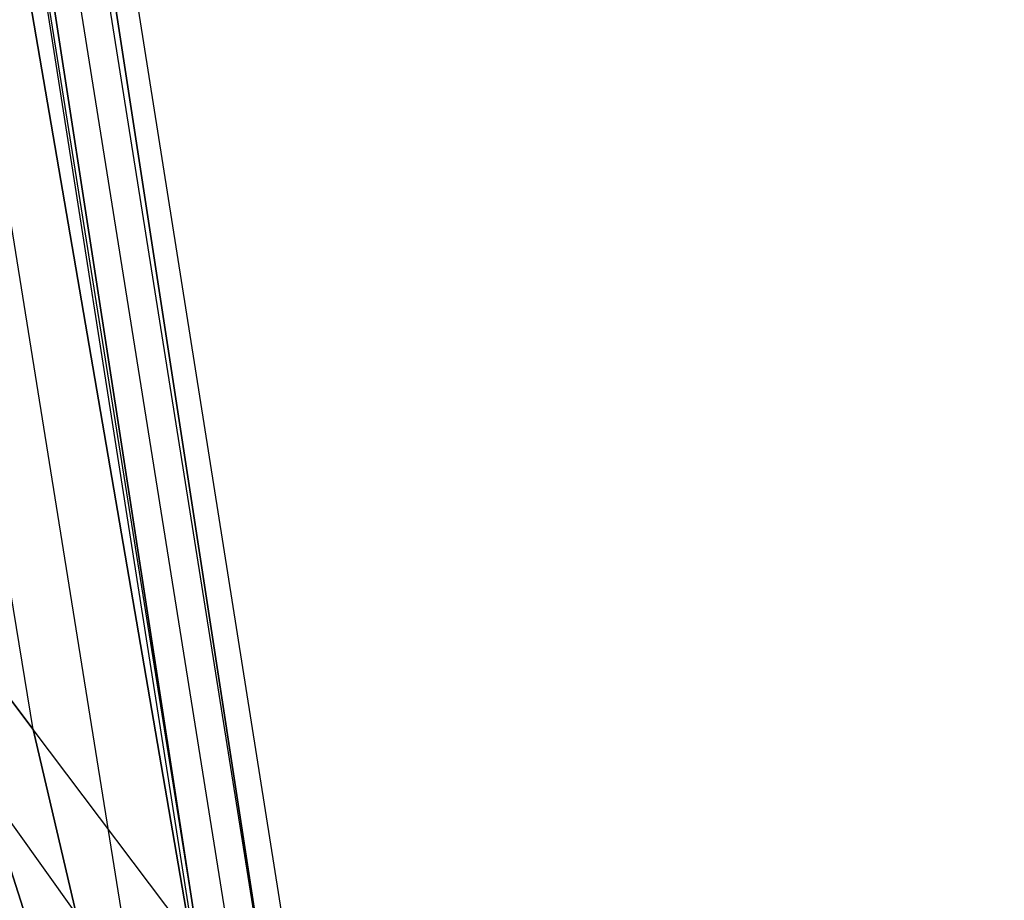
# Model space of a CAD drawing. Header units: inches. Extents: x -178 to 150, y -10 to 226.
# Tile 183 of 256: x -29.881 to -29.149, y 184.368 to 185.022. Entities that reach past the tile are written whole.
import ezdxf

# ---------------------------------------------------------------- set-up
doc = ezdxf.new("R2010")
doc.units = ezdxf.units.IN
doc.header["$MEASUREMENT"] = 0
doc.layers.add('A-FURN', color=7, linetype='Continuous')
doc.layers.add('CET color Grey77', color=7, linetype='Continuous', true_color=0xc2c4c3)

# ---------------------------------------------------------------- blocks, each defined once
blk = doc.blocks.new('*C13')
at = {"layer": 'CET color Grey77', "linetype": 'Continuous'}
mesh = blk.add_polyface(dxfattribs=at)
corners = [(-7.621652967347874, 17.02845565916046, 21.38214552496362), (-7.593854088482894, 16.93387787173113, 21.36507372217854), (-8.169051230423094, 16.56099801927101, 22.65224071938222), (-8.196005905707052, 16.65756223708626, 22.65904128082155), (-8.261026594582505, 17.55749733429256, 28.36993125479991), (-8.391068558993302, 16.76714913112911, 25.87853923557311), (-8.365531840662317, 16.67152943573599, 25.89515813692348), (-8.238478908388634, 17.46380657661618, 28.40020290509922), (-8.289109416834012, 16.58215532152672, 24.19576635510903), (-8.262568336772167, 16.48588678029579, 24.19576635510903), (-6.525271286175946, 17.4549315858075, 21.38214552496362), (-4.678649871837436, 18.08616120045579, 20.10524742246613), (-7.047300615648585, 17.39935377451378, 20.10524742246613), (-5.487799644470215, 18.24430476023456, 28.3699265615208), (-6.893940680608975, 17.24480995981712, 25.87853923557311), (-7.052193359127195, 17.13196241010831, 25.31761494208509), (-7.126497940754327, 17.07029976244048, 24.7566883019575), (-7.196780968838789, 16.99017727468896, 24.19576400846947), (-2.714577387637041, 18.67430181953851, 28.3699265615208), (-7.169809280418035, 17.01531213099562, 23.6835230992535), (-7.14283935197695, 17.04044698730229, 23.17128219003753), (-7.017563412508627, 17.08403464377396, 22.65904128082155), (-7.018656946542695, 17.30675889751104, 20.07790907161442), (-6.853466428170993, 17.20766617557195, 22.23340779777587), (-6.689368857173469, 17.33129888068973, 21.80777666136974), (-2.703247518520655, 17.74923186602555, 23.17128219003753), (-2.692902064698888, 17.77436906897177, 22.65904128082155), (-2.723938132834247, 17.69895980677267, 24.19576400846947), (-2.713592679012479, 17.72409700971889, 23.6835230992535), (-2.746594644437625, 17.82228862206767, 25.31761494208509), (-2.735266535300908, 17.76062480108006, 24.7566883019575), (-2.629085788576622, 17.89800177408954, 22.23340779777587), (-2.565269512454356, 18.02163330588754, 21.80777666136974)]
mesh.append_faces([[corners[k] for k in face] for face in [(0, 1, 2, 0), (2, 3, 0, 2), (4, 5, 6, 4), (6, 7, 4, 6), (5, 8, 9, 5), (9, 6, 5, 9), (9, 8, 3, 9), (3, 2, 9, 3), (10, 11, 12, 10), (12, 0, 10, 12), (13, 14, 5, 13), (5, 4, 13, 5), (5, 14, 15, 5), (5, 15, 16, 5), (5, 16, 17, 5), (5, 17, 8, 5), (14, 13, 18, 14), (8, 17, 19, 8), (8, 19, 20, 8), (8, 20, 21, 8), (8, 21, 3, 8), (12, 22, 1, 12), (1, 0, 12, 1), (0, 3, 21, 0), (0, 21, 23, 0), (25, 26, 21, 25), (21, 20, 25, 21), (19, 17, 27, 19), (27, 28, 19, 27), (29, 30, 16, 29), (16, 15, 29, 16), (31, 32, 24, 31), (24, 23, 31, 24)]])
mesh.append_faces([[corners[k] for k in face] for face in [(0, 24, 10, 0)]], dxfattribs={"vtx0": -1, "vtx3": -1})
mesh.append_faces([[corners[k] for k in face] for face in [(0, 23, 24, 0)]], dxfattribs={"vtx2": -1})
blk = doc.blocks.new('*C7')
at = {"layer": 'A-FURN', "linetype": 'Continuous', "rotation": 89.99999999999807}
blk.add_blockref('*C13', (-12.66284516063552, 191.347972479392), dxfattribs=at)

msp = doc.modelspace()

# ---------------------------------------------------------------- block references
at = {"layer": 'A-FURN', "linetype": 'Continuous'}
msp.add_blockref('*C7', (0, 0), dxfattribs=at)

doc.saveas('drawing.dxf')
